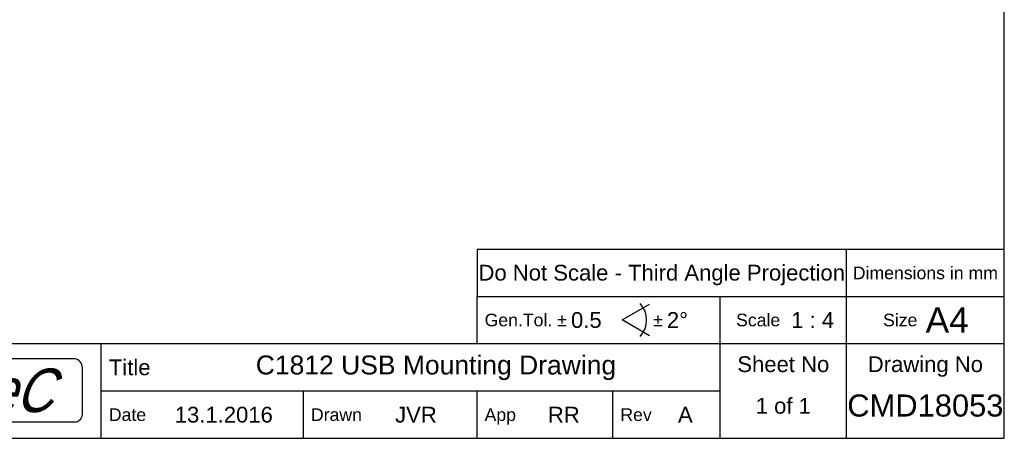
# Model space of a CAD drawing. Extents: x 0 to 283, y -463 to 196.
# Tile 2 of 35: x 127 to 283, y 0 to 66. Entities that reach past the tile are written whole.
import ezdxf
from ezdxf.enums import TextEntityAlignment as Align

# ---------------------------------------------------------------- set-up
doc = ezdxf.new("R2010")
doc.units = 0
for name, color, linetype in [('BORDER', 3, 'CONTINUOUS'), ('BORDERMOTEC', 5, 'CONTINUOUS'), ('BORDERTEXT', 7, 'CONTINUOUS'), ('DIM', 7, 'CONTINUOUS')]:
    doc.layers.add(name, color=color, linetype=linetype)
doc.styles.add('SANSSERIF', font='sanss___.ttf')
doc.styles.add('SWISBOBT', font='swissk.ttf', dxfattribs={"width": 0.85, "oblique": 20})

# ---------------------------------------------------------------- blocks, each defined once
blk = doc.blocks.new('Motec_Logo')
at = {"layer": 'BORDERMOTEC'}
blk.add_lwpolyline([(34, -3.7), (34, 3.7, 0.381225), (32.8, 5.1), (1.2, 5.1, 0.381225), (0, 3.7), (0, -3.7, 0.414214), (1.2, -4.9), (32.8, -4.9, 0.414214)], format="xyb", close=True, dxfattribs=at)
at = {"layer": 'BORDER', "style": 'SWISBOBT', "oblique": 20, "width": 0.85}
for s, height, p in [('Mo', 6.904, (1.3, 0.1)), ('T', 6.9, (13.66, 0.1)), ('eC', 6.904, (18.73, 0.1))]:
    blk.add_text(s, height=height, dxfattribs=at).set_placement(p, align=Align.MIDDLE_LEFT)
blk = doc.blocks.new('Prof-A4_Motec_Mech_No-Billhead')
at = {"layer": 'BORDER'}
for p, q in [((199.5, 30), (199.5, 22.5)), ((258, 0), (258, 30)), ((199.5, 22.5), (283, 22.5)), ((199.5, 15), (199.5, 22.5)), ((238, 0), (238, 22.5)), ((100, 15), (283, 15)), ((140, 0), (140, 15)), ((140, 7.5), (238, 7.5)), ((172, 0), (172, 7.5)), ((199.5, 0), (199.5, 7.5)), ((221, 0), (221, 7.5))]:
    blk.add_line(p, q, dxfattribs=at)
blk.add_lwpolyline([(0, 0), (283, 0), (283, 196), (0, 196)], close=True, dxfattribs=at)
for points in [[(199.5, 30), (283, 30)], [(226.81, 16.25), (222.48, 18.75), (226.81, 21.25)]]:
    blk.add_lwpolyline(points, dxfattribs=at)
blk.add_arc((222.48, 18.75), 3.88, 317.3321, 42.6679, dxfattribs=at)
blk.add_blockref('Motec_Logo', (103, 7.5), dxfattribs=at)
at = {"layer": 'BORDER', "style": 'SANSSERIF'}
blk.add_text('Do Not Scale - Third Angle Projection', height=2.5, dxfattribs=at).set_placement((228.75, 26.25), align=Align.MIDDLE_CENTER)
blk.add_text('Dimensions in mm', height=2, dxfattribs=at).set_placement((270.5, 26.25), align=Align.MIDDLE)
for s, height, p in [('A4', 4, (270.54, 18.75)), ('Gen.Tol. %%p', 2, (200.7, 18.75)), ('%%p', 2, (227.39, 18.75)), ('Scale', 2, (240.53, 18.75)), ('Size', 2, (263.8, 18.75)), ('Title', 2.5, (141.2, 11.25)), ('Date', 2, (141.2, 3.75)), ('Drawn', 2, (173.2, 3.75)), ('App', 2, (200.7, 3.75)), ('Rev', 2, (222.2, 3.75))]:
    blk.add_text(s, height=height, dxfattribs=at).set_placement(p, align=Align.MIDDLE_LEFT)
for s, p in [('Sheet No', (248, 10.5)), ('Drawing No', (270.5, 10.5))]:
    blk.add_text(s, height=2.5, dxfattribs=at).set_placement(p, align=Align.CENTER)
at = {"layer": 'BORDERTEXT', "style": 'SANSSERIF', "flags": 4}
blk.add_attdef('2011', (24.99, 192.75), '', height=2, dxfattribs=at)
at = {"layer": 'BORDERTEXT', "style": 'SANSSERIF'}
blk.add_attdef('-2011', (31.82, 192.75), '', height=2, dxfattribs=at)
at = {"layer": 'BORDERTEXT', "style": 'SANSSERIF', "flags": 4}
blk.add_attdef('1:2', text='', height=2.5, dxfattribs=at).set_placement((252.64, 18.75), align=Align.MIDDLE)
for tag, p in [('0.15', (214.38, 18.75)), ('0.5%%D', (229.57, 18.75))]:
    blk.add_attdef(tag, text='', height=2.5, dxfattribs=at).set_placement(p, align=Align.MIDDLE_LEFT)
at = {"layer": 'BORDERTEXT', "style": 'SANSSERIF'}
for tag, height, p in [('TITLE', 3, (193, 11.25)), ('1of1', 2.5, (248, 5.2)), ('SPU88888', 3.5, (270.5, 5.2)), ('22.12.2011', 2.5, (159.4, 3.75)), ('INT', 2.5, (213.24, 3.75)), ('A', 2.5, (232.48, 3.75))]:
    blk.add_attdef(tag, text='', height=height, dxfattribs=at).set_placement(p, align=Align.MIDDLE)
blk.add_attdef('KMH', text='', height=2.5, dxfattribs=at).set_placement((186.53, 3.75), align=Align.MIDDLE_LEFT)

msp = doc.modelspace()

# ---------------------------------------------------------------- block references
at = {"layer": 'DIM'}
ref = msp.add_blockref('Prof-A4_Motec_Mech_No-Billhead', (0, 0), dxfattribs=at)
ref.add_attrib('A', 'A', dxfattribs={"layer": 'BORDERTEXT', "height": 2.5, "style": 'SANSSERIF'}).set_placement((232.4842, 3.75), align=Align.MIDDLE)
ref.add_attrib('KMH', 'JVR', dxfattribs={"layer": 'BORDERTEXT', "height": 2.5, "style": 'SANSSERIF'}).set_placement((186.5328, 3.75), align=Align.MIDDLE_LEFT)
ref.add_attrib('22.12.2011', '13.1.2016', dxfattribs={"layer": 'BORDERTEXT', "height": 2.5, "style": 'SANSSERIF'}).set_placement((159.4, 3.75), align=Align.MIDDLE)
ref.add_attrib('SPU88888', 'CMD18053', dxfattribs={"layer": 'BORDERTEXT', "height": 3.5, "style": 'SANSSERIF'}).set_placement((270.5, 5.2), align=Align.MIDDLE)
ref.add_attrib('1of1', '1 of 1', dxfattribs={"layer": 'BORDERTEXT', "height": 2.5, "style": 'SANSSERIF'}).set_placement((248, 5.2), align=Align.MIDDLE)
ref.add_attrib('1:2', '1 : 4', dxfattribs={"layer": 'BORDERTEXT', "height": 2.5, "style": 'SANSSERIF', "flags": 4}).set_placement((252.6436, 18.75), align=Align.MIDDLE)
ref.add_attrib('0.5%%D', '2%%D', dxfattribs={"layer": 'BORDERTEXT', "height": 2.5, "style": 'SANSSERIF', "flags": 4}).set_placement((229.5719, 18.75), align=Align.MIDDLE_LEFT)
ref.add_attrib('0.15', '0.5', dxfattribs={"layer": 'BORDERTEXT', "height": 2.5, "style": 'SANSSERIF', "flags": 4}).set_placement((214.3838, 18.75), align=Align.MIDDLE_LEFT)
ref.add_attrib('TITLE', 'C1812 USB Mounting Drawing', dxfattribs={"layer": 'BORDERTEXT', "height": 3, "style": 'SANSSERIF'}).set_placement((193, 11.25), align=Align.MIDDLE)
ref.add_attrib('INT', 'RR', dxfattribs={"layer": 'BORDERTEXT', "height": 2.5, "style": 'SANSSERIF'}).set_placement((213.242, 3.75), align=Align.MIDDLE)

doc.saveas('drawing.dxf')
